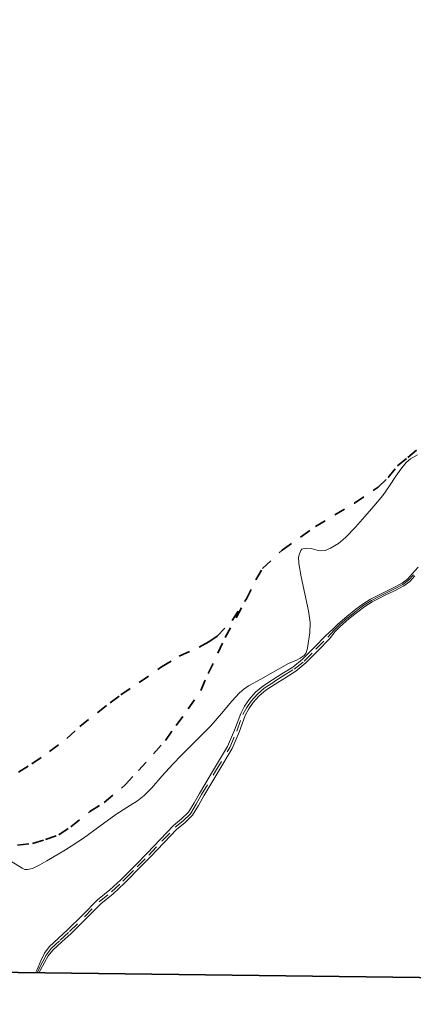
# Model space of a CAD drawing. Header units: metres. Extents: x 407555 to 411072, y 4571682 to 4574038.
# Tile 32 of 67: x 409917 to 410091, y 4571682 to 4572119. Entities that reach past the tile are written whole.
import ezdxf

# ---------------------------------------------------------------- set-up
doc = ezdxf.new("R2010")
doc.units = ezdxf.units.M
doc.header["$MEASUREMENT"] = 0
doc.linetypes.add('bt5mv20_nopinta', pattern=[10, 5, -5])
for name, color, linetype, lineweight in [('FLU03_LN', 7, 'Continuous', 15), ('REC03_LN', 7, 'Continuous', 15), ('VIA16_LN', 7, 'Continuous', 15), ('VIA19_LN', 7, 'Continuous', 15), ('VIR01_LN', 7, 'Continuous', 15)]:
    doc.layers.add(name, color=color, linetype=linetype, lineweight=lineweight)

msp = doc.modelspace()

# ---------------------------------------------------------------- linework, layer by layer
at = {"layer": 'FLU03_LN', "color": 150, "linetype": 'bt5mv20_nopinta', "lineweight": 35}
for points in [[(410017.21, 4571861.56, 442.62), (410021.59, 4571870.32, 441.17), (410024.57, 4571875.37, 440), (410033.25, 4571883.45, 439.42), (410047.98, 4571893.96, 437.97), (410065.29, 4571904.35, 436.28), (410075.75, 4571911.43, 435), (410080.23, 4571915.66, 434.12), (410084.43, 4571920.95, 433.37), (410088.98, 4571924.6, 432.7), (410094.63, 4571929.34, 431.94)], [(409915.94, 4571752.45, 457.82), (409922.56, 4571753.15, 457.41), (409928.31, 4571754.89, 457.04), (409934.24, 4571756.98, 456.61), (409939.46, 4571760.64, 456.2), (409947.98, 4571767.4, 455.43), (409954.32, 4571771.34, 455), (409963.66, 4571779.26, 453.66), (409969.59, 4571785.54, 452.76), (409981.44, 4571798.96, 450.77), (409986.21, 4571805.61, 450), (409991.54, 4571812.91, 448.76), (409997.12, 4571821.1, 447.49), (410000.43, 4571828.6, 447.04), (410008.01, 4571844.61, 445), (410017.21, 4571861.56, 442.62)], [(409916.29, 4571784.9, 452.28), (409922.31, 4571788.55, 451.9), (409930.14, 4571794.02, 451.62), (409937.8, 4571799.86, 451.25), (409943.45, 4571805.14, 450.93), (409951.47, 4571811.34, 450.45), (409956.91, 4571815.6, 450), (409961.67, 4571819.19, 449.57), (409969.87, 4571824.66, 448.71), (409979.72, 4571831.59, 447.72), (409987.55, 4571836.33, 446.97), (409996.48, 4571840.34, 446.25), (410000.67, 4571842.71, 445.71), (410004.42, 4571845.23, 445), (410011.02, 4571852.26, 443.99), (410017.21, 4571861.56, 442.62)]]:
    msp.add_polyline3d(points, dxfattribs=at)
at = {"layer": 'REC03_LN', "color": 6, "linetype": 'Continuous', "lineweight": 15}
for points in [[(410093.21, 4571925.82, 432.76), (410090.07, 4571924.01, 433.07), (410088.27, 4571922.39, 433.31), (410085.83, 4571919.4, 433.78), (410083.62, 4571916.33, 434.39), (410080.77, 4571912.01, 435.54), (410077.82, 4571907.76, 436.73), (410073.94, 4571903.03, 437.92), (410069.89, 4571898.39, 438.61), (410065.69, 4571893.69, 438.72), (410061.29, 4571889.06, 438.8), (410058.19, 4571886.43, 438.9), (410054.7, 4571884.39, 439), (410052.23, 4571883.36, 439.07), (410050.76, 4571883.14, 439.05), (410049.24, 4571883.34, 438.97), (410046.14, 4571884.17, 438.78), (410044.11, 4571884.31, 438.81), (410042.99, 4571884.18, 439.08), (410041.97, 4571883.82, 439.51), (410041.47, 4571883.27, 439.72), (410040.86, 4571881.83, 439.99), (410040.54, 4571880.38, 440.25), (410040.59, 4571877.46, 440.77), (410041.72, 4571871.64, 441.71), (410043.28, 4571864.05, 442.78), (410044.96, 4571856.45, 443.8), (410045.63, 4571851.39, 444.54), (410045.47, 4571846.7, 445.49), (410044.75, 4571842, 446.46), (410044.46, 4571839.85, 446.75)], [(410044.46, 4571839.85, 446.75), (410043.86, 4571837.79, 446.93), (410042.95, 4571836.62, 446.99), (410041.28, 4571835.45, 446.98), (410039.53, 4571834.63, 446.91), (410036.04, 4571833.11, 446.85), (410032.63, 4571831.15, 446.99), (410029.21, 4571829.2, 447.17), (410023.77, 4571826.2, 447.54), (410018.34, 4571823.18, 448.05), (410016.24, 4571821.75, 448.42), (410014.34, 4571820.1, 448.94), (410010.84, 4571816.42, 449.84), (410006.31, 4571810.86, 450.49), (410001.67, 4571805.41, 451.02), (409996.88, 4571800.72, 451.39), (409992.11, 4571796.02, 451.78), (409988.45, 4571792.24, 452.33), (409984.8, 4571788.44, 452.89), (409980.09, 4571783.16, 453.18), (409975.4, 4571777.83, 453.31), (409972.06, 4571774.51, 453.55), (409969.11, 4571772.19, 453.9), (409965.93, 4571770.14, 454.31), (409959.54, 4571766.11, 455.03), (409952.36, 4571760.84, 455.6), (409945.16, 4571755.56, 456.16), (409937.17, 4571750.35, 456.76), (409928.86, 4571745.5, 457.35), (409925.78, 4571743.65, 457.52), (409922.51, 4571742.05, 457.6), (409920.38, 4571741.6, 457.58), (409919.21, 4571741.7, 457.53), (409917.96, 4571742.21, 457.44), (409912.92, 4571745.37, 456.97)]]:
    msp.add_polyline3d(points, dxfattribs=at)
at = {"layer": 'VIA16_LN', "color": 42, "linetype": 'bt5mv20_nopinta', "lineweight": 15}
msp.add_polyline3d([(409924.67, 4571695.74, 468.39), (409925.26, 4571697.01, 468.21), (409927.09, 4571700.78, 467.43), (409928.62, 4571703.65, 467.05), (409930.76, 4571706.54, 466.68), (409934.82, 4571710.29, 465.8), (409938.87, 4571714.04, 464.83), (409945.53, 4571720.61, 463.44), (409952.1, 4571727.28, 462.13), (409957.59, 4571731.75, 461.19), (409962.66, 4571736.51, 460.33), (409963.75, 4571737.6, 460.33), (409968.93, 4571742.83, 459.34), (409974.11, 4571748.06, 458.35), (409979.95, 4571754.19, 457.21), (409985.74, 4571760.37, 456.08), (409989.36, 4571763.25, 455.5), (409992.65, 4571766.4, 454.93), (409995.12, 4571770.62, 454.3), (409997.5, 4571774.88, 453.67), (410003.74, 4571785.35, 452.1), (410010, 4571795.81, 450.54), (410013.07, 4571803.06, 449.82), (410015.86, 4571810.49, 449.17), (410017.49, 4571813.59, 448.8), (410019.55, 4571816.46, 448.37), (410022.22, 4571819.51, 447.82), (410025.27, 4571822.17, 447.27), (410029.49, 4571824.9, 446.73), (410033.74, 4571827.59, 446.38), (410038.56, 4571830.63, 446.08), (410042.99, 4571834.17, 446), (410048.2, 4571839.48, 446.16), (410053.41, 4571844.79, 446.32), (410056.24, 4571847.87, 446.23), (410058.46, 4571850.07, 446.51), (410062.3, 4571853.45, 446.86), (410066.36, 4571856.61, 447.18), (410069.49, 4571859, 447.38), (410072.78, 4571861.08, 447.57), (410075.71, 4571862.56, 447.92), (410078.64, 4571864.04, 448.33), (410082.73, 4571866.08, 448.6), (410086.8, 4571868.14, 448.81), (410089.3, 4571870.11, 449.23), (410091.47, 4571872.49, 449.64)], dxfattribs=at)
at = {"layer": 'VIA19_LN', "color": 7, "linetype": 'Continuous', "lineweight": 15}
for points in [[(409923.93, 4571695.75, 468.42), (409924.65, 4571697.29, 468.21), (409926.25, 4571701.14, 467.43), (409927.92, 4571704.44, 467.05), (409929.95, 4571707.32, 466.68), (409934.06, 4571711.12, 465.8), (409938.1, 4571714.85, 464.83), (409944.74, 4571721.4, 463.44), (409951.34, 4571728.11, 462.13), (409956.88, 4571732.61, 461.19), (409961.68, 4571737.1, 460.33), (409962.82, 4571738.26, 460.33), (409968.13, 4571743.62, 459.34), (409973.31, 4571748.84, 458.35), (409979.14, 4571754.96, 457.21), (409984.98, 4571761.2, 456.08), (409988.62, 4571764.1, 455.5), (409991.76, 4571767.1, 454.93), (409994.15, 4571771.18, 454.3), (409996.53, 4571775.44, 453.67), (410002.78, 4571785.92, 452.1), (410009, 4571796.32, 450.54), (410012.03, 4571803.47, 449.82), (410014.83, 4571810.95, 449.17), (410016.54, 4571814.18, 448.8), (410018.67, 4571817.16, 448.37), (410021.43, 4571820.31, 447.82), (410024.59, 4571823.07, 447.27), (410028.89, 4571825.84, 446.73), (410033.14, 4571828.54, 446.38), (410037.91, 4571831.54, 446.08), (410042.24, 4571835, 446), (410047.4, 4571840.27, 446.16), (410052.61, 4571845.58, 446.32), (410055.73, 4571848.38, 446.23), (410057.97, 4571850.59, 446.51), (410061.84, 4571854, 446.86), (410065.92, 4571857.18, 447.18), (410069.08, 4571859.58, 447.38), (410072.43, 4571861.7, 447.57), (410075.38, 4571863.2, 447.92), (410078.32, 4571864.68, 448.33), (410082.41, 4571866.72, 448.6), (410086.41, 4571868.75, 448.81), (410088.81, 4571870.63, 449.23), (410090.94, 4571872.97, 449.64), (410093.54, 4571875.92, 449.84)], [(409925.4, 4571695.73, 468.35), (409925.87, 4571696.73, 468.21), (409927.81, 4571700.39, 467.43), (409929.41, 4571703.25, 467.05), (409931.57, 4571705.76, 466.68), (409935.58, 4571709.47, 465.8), (409939.64, 4571713.23, 464.83), (409946.32, 4571719.81, 463.44), (409952.86, 4571726.45, 462.13), (409958.3, 4571730.88, 461.19), (409963.39, 4571735.6, 460.33), (409964.68, 4571736.94, 460.33), (409969.73, 4571742.04, 459.34), (409974.91, 4571747.28, 458.35), (409980.77, 4571753.42, 457.21), (409986.5, 4571759.54, 456.08), (409990.09, 4571762.41, 455.5), (409993.54, 4571765.7, 454.93), (409996.1, 4571770.06, 454.3), (409998.47, 4571774.32, 453.67), (410004.7, 4571784.77, 452.1), (410011, 4571795.3, 450.54), (410014.11, 4571802.64, 449.82), (410016.89, 4571810.03, 449.17), (410018.45, 4571813, 448.8), (410020.43, 4571815.76, 448.37), (410023.02, 4571818.72, 447.82), (410025.95, 4571821.27, 447.27), (410030.1, 4571823.96, 446.73), (410034.34, 4571826.64, 446.38), (410039.22, 4571829.71, 446.08), (410043.74, 4571833.34, 446), (410049, 4571838.69, 446.16), (410054.21, 4571844, 446.32), (410056.75, 4571847.36, 446.23), (410058.95, 4571849.55, 446.51), (410062.76, 4571852.9, 446.86), (410066.8, 4571856.04, 447.18), (410069.9, 4571858.41, 447.38), (410073.13, 4571860.46, 447.57), (410076.03, 4571861.92, 447.92), (410078.96, 4571863.4, 448.33), (410083.05, 4571865.44, 448.6), (410087.19, 4571867.53, 448.81), (410089.79, 4571869.58, 449.23), (410092, 4571872.01, 449.64)]]:
    msp.add_polyline3d(points, dxfattribs=at)
at = {"layer": 'VIR01_LN', "color": 7, "linetype": 'Continuous', "lineweight": 35, "flags": 128}
msp.add_lwpolyline([(407584.03, 4574038.19), (411071.92, 4573994.66), (411043.52, 4571681.77), (407554.51, 4571725.33)], close=True, dxfattribs=at)

doc.saveas('drawing.dxf')
